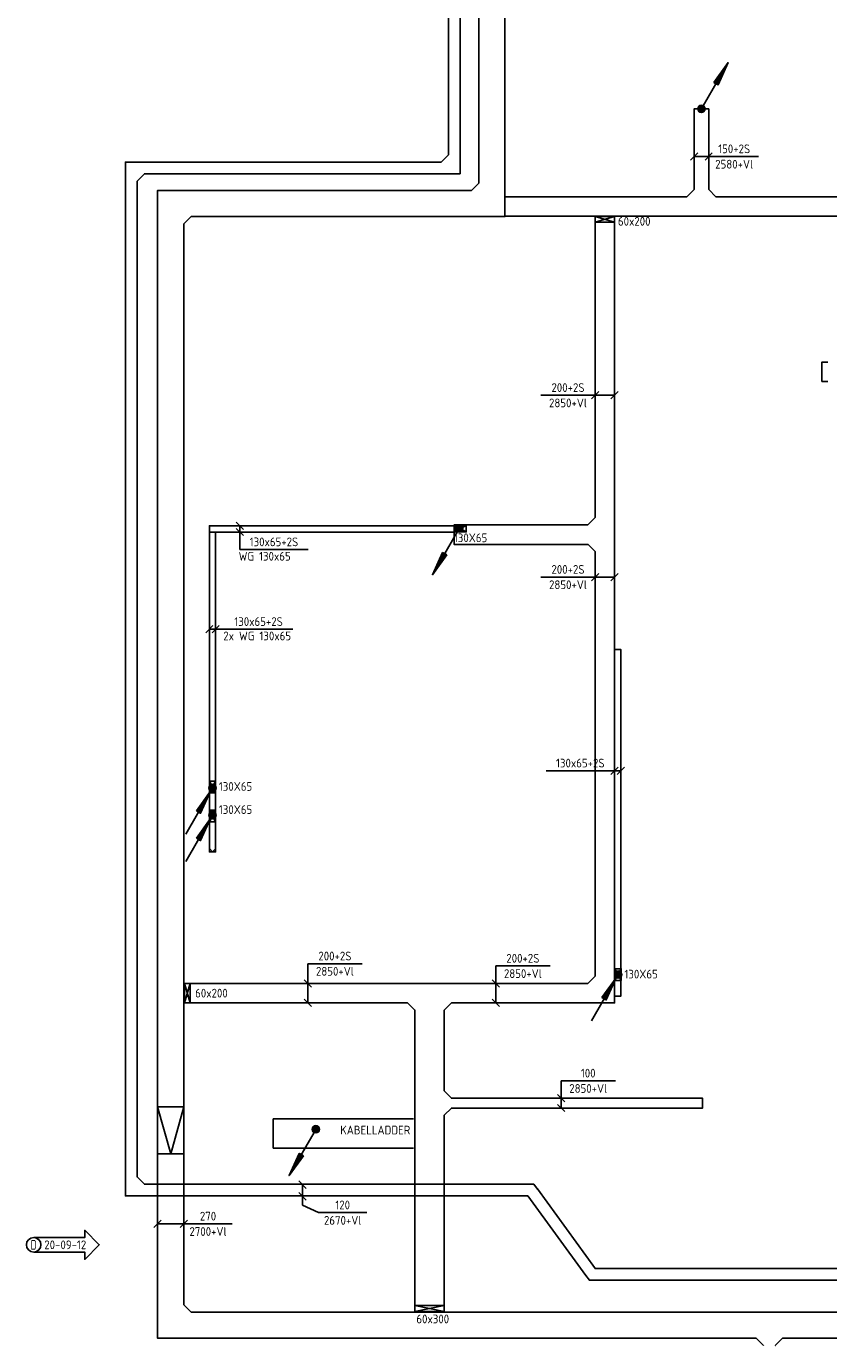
# Model space of a CAD drawing. Header units: millimetres. Extents: x 85770 to 139927, y 137714 to 175725.
# Tile 3 of 12: x 86416 to 94666, y 145687 to 159263. Entities that reach past the tile are written whole.
import ezdxf
from ezdxf.enums import TextEntityAlignment as Align

# ---------------------------------------------------------------- set-up
doc = ezdxf.new("R2010")
doc.units = ezdxf.units.MM
doc.header["$LTSCALE"] = 50
doc.linetypes.add('ACAD_ISO02W100', pattern=[15, 12, -3])
doc.linetypes.add('B-SL0', pattern=[100000000.0, 0, -100000000.0])
doc.layers.get('0').update_dxf_attribs({"linetype": 'CONTINUOUS'})
for name, color, linetype in [('BB$1A---_ATTRIB', 2, 'CONTINUOUS'), ('BB$1A---_WPIJL-D', 1, 'CONTINUOUS'), ('BL$1A---_WPIJL-D', 1, 'CONTINUOUS'), ('EA61301-_ARCEER', 1, 'CONTINUOUS'), ('EA61323-_ARCEER', 1, 'CONTINUOUS'), ('EB61301-_ATTRIB', 2, 'CONTINUOUS'), ('EB61303-_ATTRIB', 2, 'CONTINUOUS'), ('EB61332-_ATTRIB', 2, 'CONTINUOUS'), ('EL61301-_KABELGOOT', 3, 'CONTINUOUS'), ('EL61303-_WANDGOOT', 3, 'CONTINUOUS'), ('EL61323-_LSP-WANDGOOT', 3, 'CONTINUOUS'), ('EL61332-_COM-KBLLADDER', 3, 'CONTINUOUS'), ('EM61301-_BEMATING', 1, 'CONTINUOUS')]:
    doc.layers.add(name, color=color, linetype=linetype)
doc.styles.add('1_8', font='iso', dxfattribs={"width": 0.7, "height": 1.8})
doc.styles.add('3_5', font='ISO.shx', dxfattribs={"height": 3.5})
doc.styles.add('Nor_ALG', font='isocpeur.ttf', dxfattribs={"width": 0.8})
doc.styles.add('NORATT', font='isocp.shx')
doc.styles.add('NORDIM', font='isocp.shx')
doc.styles.add('Smalschuin', font='isocp.shx')
doc.styles.get("Standard").update_dxf_attribs({"font": 'SIMPLEX'})

# ---------------------------------------------------------------- blocks, each defined once
blk = doc.blocks.new('KG2FF1')
at = {"color": 0, "linetype": 'B-SL0'}
for p, q in [((135, 210), (-135, 210)), ((210, -135), (210, 135))]:
    blk.add_line(p, q, dxfattribs=at)
at = {"color": 0, "linetype": 'ByBlock'}
for points in [[(210, -135), (-135, -135), (-135, -135), (-135, 210)], [(135, 210), (135, 210), (210, 135), (210, 135)]]:
    blk.add_lwpolyline(points, dxfattribs=at)
at = {"color": 0, "flags": 3}
blk.add_attdef('HULPSTUK', (0, 0, 2700), '', height=1, dxfattribs=at)
blk = doc.blocks.new('EH100000')
at = {"color": 0, "linetype": 'ByBlock'}
for p, q in [((1, 0.5), (0, 0.5)), ((1, 0.5, 1), (0, 0.5, 1)), ((0, -0.5, 1), (1, -0.5, 1)), ((1, -0.5), (0, -0.5))]:
    blk.add_line(p, q, dxfattribs=at)
at = {"color": 0, "linetype": 'ByBlock', "invisible_edges": 15}
for points in [[(1, -0.5), (0, -0.5), (0, 0.5), (1, 0.5)], [(0, 0.5), (1, 0.5), (1, 0.5, 1), (0, 0.5, 1)], [(0, -0.5, 1), (1, -0.5, 1), (1, -0.5), (0, -0.5)]]:
    blk.add_3dface(points, dxfattribs=at)
at = {"color": 0, "style": 'NORATT'}
for tag, flags in [('M_CODE', 8), ('MERK', 9)]:
    blk.add_attdef(tag, text='', height=1.8, rotation=180, dxfattribs=dict(at, flags=flags)).set_placement((0.5, 0), align=Align.MIDDLE_CENTER)
for tag, flags in [('FUNCTIE', 8), ('SCHOT', 9)]:
    blk.add_attdef(tag, text='', height=1.8, dxfattribs=dict(at, flags=flags)).set_placement((0.5, 0), align=Align.MIDDLE_CENTER)
blk = doc.blocks.new('KG3FCF')
at = {"color": 0, "linetype": 'B-SL0'}
for p, q in [((-135, 135), (-135, -135)), ((135, -135), (135, 135)), ((-60, -210), (60, -210))]:
    blk.add_line(p, q, dxfattribs=at)
at = {"color": 0, "linetype": 'ByBlock'}
for points in [[(-135, 135), (0, 135), (0, 135), (135, 135)], [(-60, -210), (-60, -210), (-135, -135), (-135, -135)], [(135, -135), (135, -135), (60, -210), (60, -210)]]:
    blk.add_lwpolyline(points, dxfattribs=at)
at = {"color": 0, "flags": 3}
blk.add_attdef('HULPSTUK', (0, 0), '', height=1, rotation=180, dxfattribs=at)
blk = doc.blocks.new('SS58DV01')
blk.add_lwpolyline([(-13.5, -1.5), (-3, -1.5), (-3, -3), (0, 0), (-3, 3), (-3, 1.5), (-13.5, 1.5)])
blk.add_circle((-13.5, 0), 1.5)
at = {"style": 'Nor_ALG', "width": 0.8}
for tag, height, p in [('WIJZL', 2, (-13.5, 0)), ('DATE', 1.8, (-7, 0))]:
    blk.add_attdef(tag, text='', height=height, dxfattribs=at).set_placement(p, align=Align.MIDDLE_CENTER)
blk = doc.blocks.new('KG2FF2')
at = {"color": 0, "linetype": 'B-SL0'}
for p, q in [((135, 210), (-135, 210)), ((210, -135), (210, 135))]:
    blk.add_line(p, q, dxfattribs=at)
at = {"color": 0, "linetype": 'ByBlock'}
for points in [[(210, -135), (-135, -135), (-135, -135), (-135, 210)], [(135, 210), (135, 210), (210, 135), (210, 135)]]:
    blk.add_lwpolyline(points, dxfattribs=at)
at = {"color": 0, "flags": 3}
blk.add_attdef('HULPSTUK', (0, 0, 2700), '', height=1, rotation=90, dxfattribs=at)
blk = doc.blocks.new('KG2CC7')
at = {"color": 0, "linetype": 'B-SL0'}
for p, q in [((60, 135), (-60, 135)), ((135, -60), (135, 60))]:
    blk.add_line(p, q, dxfattribs=at)
at = {"color": 0, "linetype": 'ByBlock'}
for points in [[(135, -60), (-60, -60), (-60, -60), (-60, 135)], [(60, 135), (60, 135), (135, 60), (135, 60)]]:
    blk.add_lwpolyline(points, dxfattribs=at)
at = {"color": 0, "flags": 3}
blk.add_attdef('HULPSTUK', (0, 0, 2700), '', height=1, rotation=90, dxfattribs=at)
blk = doc.blocks.new('KG2CC')
at = {"color": 0, "linetype": 'B-SL0'}
for p, q in [((135, -60), (135, 60)), ((-60, -135), (60, -135))]:
    blk.add_line(p, q, dxfattribs=at)
at = {"color": 0, "linetype": 'ByBlock'}
for points in [[(-60, -135), (-60, 60), (-60, 60), (135, 60)], [(135, -60), (135, -60), (60, -135), (60, -135)]]:
    blk.add_lwpolyline(points, dxfattribs=at)
at = {"color": 0, "flags": 3}
blk.add_attdef('HULPSTUK', (0, 0, 2700), '', height=1, rotation=270, dxfattribs=at)
blk = doc.blocks.new('KG2FF')
at = {"color": 0, "linetype": 'B-SL0'}
for p, q in [((210, -135), (210, 135)), ((-135, -210), (135, -210))]:
    blk.add_line(p, q, dxfattribs=at)
at = {"color": 0, "linetype": 'ByBlock'}
for points in [[(-135, -210), (-135, 135), (-135, 135), (210, 135)], [(210, -135), (210, -135), (135, -210), (135, -210)]]:
    blk.add_lwpolyline(points, dxfattribs=at)
at = {"color": 0, "flags": 3}
blk.add_attdef('HULPSTUK', (0, 0, 2700), '', height=1, rotation=270, dxfattribs=at)
blk = doc.blocks.new('EH100002')
at = {"color": 0}
for p, q in [((0.5, 0.5, 1), (-0.5, -0.5, 1)), ((-0.5, 0.5, 1), (0.5, -0.5, 1))]:
    blk.add_line(p, q, dxfattribs=at)
blk.add_lwpolyline([(-0.5, -0.5), (0.5, -0.5), (0.5, 0.5), (-0.5, 0.5)], close=True, dxfattribs=at)
at = {"color": 0, "style": 'NORATT'}
for tag, flags, p in [('HULPSTUK', 9, (0, 0)), ('FUNCTIE', 9, (0, -0.08, 1)), ('SCHOT', 9, (0, -0.04, 1)), ('CODE', 8, (0, -2, 1))]:
    blk.add_attdef(tag, text='', height=0.01, dxfattribs=dict(at, flags=flags)).set_placement(p, align=Align.MIDDLE_CENTER)
blk = doc.blocks.new('EH132-065-065-000-000-130')
at = {"color": 0, "linetype": 'ByBlock'}
for points in [[(-32.5, -32.5), (-32.5, 32.5), (-32.5, 32.5), (32.5, 32.5)], [(32.5, -32.5), (32.5, -32.5), (32.5, -32.5), (32.5, -32.5)]]:
    blk.add_lwpolyline(points, dxfattribs=at)
at = {"color": 0, "style": 'NORATT', "flags": 1}
blk.add_attdef('HULPSTUK', (0, 0, 500), '', height=1, rotation=360, dxfattribs=at)
blk = doc.blocks.new('EH100005')
at = {"color": 0}
blk.add_lwpolyline([(-1, -0.5), (0, -0.5), (0, 0.5), (-1, 0.5)], dxfattribs=at)
at = {"color": 0, "style": 'NORATT', "flags": 9}
blk.add_attdef('HULPSTUK', text='', height=0.5, dxfattribs=at).set_placement((0, 0), align=Align.MIDDLE)
blk = doc.blocks.new('ES111251')
at = {"color": 0}
for p, q in [((0.73, 0.15), (-0.73, 0.15)), ((0.6, 0.45), (-0.6, 0.45)), ((-5.5, -9.53), (-0.38, -0.65)), ((0.73, -0.15), (-0.73, -0.15)), ((0.6, -0.45), (-0.6, -0.45))]:
    blk.add_line(p, q, dxfattribs=at)
for points in [[(-3.31, -4.73), (-0.38, -0.65), (-2.44, -5.23)], [(-2.66, -5.1), (-1.25, -2.17), (-3.09, -4.85)]]:
    blk.add_lwpolyline(points, close=True, dxfattribs=at)
blk.add_circle((0, 0), 0.75, dxfattribs=at)
blk = doc.blocks.new('ES111202')
at = {"color": 0}
for p, q in [((-0.73, 0.15), (0.73, 0.15)), ((-0.6, 0.45), (0.6, 0.45)), ((-0.38, -0.65), (-5.5, -9.53)), ((-0.73, -0.15), (0.73, -0.15)), ((-0.6, -0.45), (0.6, -0.45))]:
    blk.add_line(p, q, dxfattribs=at)
for points in [[(-2.57, -5.45), (-5.5, -9.53), (-3.43, -4.95)], [(-3.22, -5.07), (-4.62, -8.01), (-2.78, -5.32)]]:
    blk.add_lwpolyline(points, close=True, dxfattribs=at)
blk.add_circle((0, 0), 0.75, dxfattribs=at)
for tag, height, style, flags, p in [('GROEPI', 1.8, '1_8', 9, (0, 9.5)), ('GROEP', 1.8, '1_8', 8, (0, 7.5)), ('CODE', 3.5, '3_5', 8, (0, 4.5)), ('M_CODE', 1.8, '1_8', 9, (0, 0)), ('KAST', 1.8, '1_8', 9, (0, -3.5)), ('VERMOGEN', 1.8, '1_8', 9, (0, -5.5)), ('DOEL', 1.8, '1_8', 9, (0, -7.5)), ('VERMOGENI', 1.8, '1_8', 9, (0, -9.5)), ('DOELI', 1.8, '1_8', 9, (0, -11.5))]:
    blk.add_attdef(tag, text='', height=height, dxfattribs=dict(style=style, flags=flags)).set_placement(p, align=Align.MIDDLE_CENTER)
blk = doc.blocks.new('EH113-200-200-200-000-060')
at = {"color": 0, "linetype": 'ByBlock'}
for points in [[(-175, 100), (0, 100), (0, 100), (175, 100)], [(-100, -175), (-100, -175), (-175, -100), (-175, -100)], [(175, -100), (175, -100), (100, -175), (100, -175)]]:
    blk.add_lwpolyline(points, dxfattribs=at)
at = {"color": 0, "style": 'NORATT', "flags": 1}
blk.add_attdef('HULPSTUK', (0, 0, 2850), '', height=1, rotation=90, dxfattribs=at)
blk = doc.blocks.new('*U78')
for p, q in [((-138, -38), (-62, 38)), ((-100, 0), (303, 0)), ((62, -38), (138, 38)), ((303, 0), (303, 0)), ((303, 0), (303, -558))]:
    blk.add_line(p, q)
at = {"color": 1, "style": 'NORDIM'}
for s, p in [('2850+Vl', (225, -279)), ('200+2S', (382, -279))]:
    blk.add_text(s, height=90, rotation=270, dxfattribs=at).set_placement(p, align=Align.MIDDLE)
blk = doc.blocks.new('*U79')
for p, q in [((-137.5, -37.5), (-62.5, 37.5)), ((-100, 0), (280, 0)), ((62.5, -37.5), (137.5, 37.5)), ((280, 0), (280, 0)), ((280, 0), (280, -558))]:
    blk.add_line(p, q)
at = {"color": 1, "style": 'NORDIM'}
for s, p in [('2850+Vl', (201.25, -279)), ('200+2S', (358.75, -279))]:
    blk.add_text(s, height=90, rotation=270, dxfattribs=at).set_placement(p, align=Align.MIDDLE)
blk = doc.blocks.new('*U80')
for p, q in [((-137.5, -37.5), (-62.5, 37.5)), ((-100, 0), (100, 0)), ((62.5, -37.5), (137.5, 37.5)), ((100, 0), (100, 0)), ((100, 0), (658, 0))]:
    blk.add_line(p, q)
at = {"color": 1, "style": 'NORDIM'}
for s, p in [('2850+Vl', (379, 78.75)), ('200+2S', (379, -78.75))]:
    blk.add_text(s, height=90, rotation=180, dxfattribs=at).set_placement(p, align=Align.MIDDLE)
blk = doc.blocks.new('*U81')
for p, q in [((-137.5, -37.5), (-62.5, 37.5)), ((-100, 0), (100, 0)), ((62.5, -37.5), (137.5, 37.5)), ((100, 0), (100, 0)), ((100, 0), (658, 0))]:
    blk.add_line(p, q)
at = {"color": 1, "style": 'NORDIM'}
for s, p in [('2850+Vl', (379, 78.75)), ('200+2S', (379, -78.75))]:
    blk.add_text(s, height=90, rotation=180, dxfattribs=at).set_placement(p, align=Align.MIDDLE)
blk = doc.blocks.new('*U82')
for p, q in [((212.5, 0), (212.5, 702)), ((-70, -37.5), (5, 37.5)), ((-32.5, 0), (212.5, 0)), ((-5, -37.5), (70, 37.5)), ((212.5, 0), (212.5, 0))]:
    blk.add_line(p, q)
at = {"color": 1, "style": 'NORDIM'}
blk.add_text('130x65+2S', height=90, rotation=90, dxfattribs=at).set_placement((133.75, 351), align=Align.MIDDLE)
blk = doc.blocks.new('*U83')
for p, q in [((-70, -38), (5, 38)), ((-32, 0), (123, 0)), ((-5, -38), (70, 38)), ((123, 0), (123, 0)), ((123, 0), (825, 0))]:
    blk.add_line(p, q)
at = {"color": 1, "style": 'NORDIM'}
blk.add_text('130x65+2S', height=90, dxfattribs=at).set_placement((474, 79), align=Align.MIDDLE)
blk = doc.blocks.new('*U84')
for p, q in [((-70, -37.5), (5, 37.5)), ((-32.5, 0), (32.5, 0)), ((-5, -37.5), (70, 37.5)), ((32.5, 0), (32.5, 0)), ((32.5, 0), (734.5, 0))]:
    blk.add_line(p, q)
at = {"color": 1, "style": 'NORDIM'}
blk.add_text('130x65+2S', height=90, rotation=180, dxfattribs=at).set_placement((383.5, -78.75), align=Align.MIDDLE)
blk = doc.blocks.new('EH113-200-300-200-000-060')
at = {"color": 0, "linetype": 'ByBlock'}
for points in [[(-225, 100), (0, 100), (0, 100), (225, 100)], [(-150, -175), (-150, -175), (-225, -100), (-225, -100)], [(225, -100), (225, -100), (150, -175), (150, -175)]]:
    blk.add_lwpolyline(points, dxfattribs=at)
at = {"color": 0, "style": 'NORATT', "flags": 1}
blk.add_attdef('HULPSTUK', (0, 0, 2850), '', height=1, dxfattribs=at)
blk = doc.blocks.new('EH113-300-100-300-000-060')
at = {"color": 0, "linetype": 'ByBlock'}
for points in [[(-125, 150), (0, 150), (0, 150), (125, 150)], [(-50, -225), (-50, -225), (-125, -150), (-125, -150)], [(125, -150), (125, -150), (50, -225), (50, -225)]]:
    blk.add_lwpolyline(points, dxfattribs=at)
at = {"color": 0, "style": 'NORATT', "flags": 1}
blk.add_attdef('HULPSTUK', (0, 0, 2850), '', height=1, rotation=270, dxfattribs=at)
blk = doc.blocks.new('*U85')
for p, q in [((-87.5, -37.5), (-12.5, 37.5)), ((-50, 0), (230, 0)), ((12.5, -37.5), (87.5, 37.5)), ((230, 0), (230, 0)), ((230, 0), (230, -558))]:
    blk.add_line(p, q)
at = {"color": 1, "style": 'NORDIM'}
for s, p in [('2850+Vl', (151.25, -279)), ('100', (308.75, -279))]:
    blk.add_text(s, height=90, rotation=270, dxfattribs=at).set_placement(p, align=Align.MIDDLE)
blk = doc.blocks.new('EH100001')
at = {"linetype": 'ByBlock'}
for p, q in [((1, 0.5, 1), (0, 0.5, 1)), ((0, -0.5, 1), (1, -0.5, 1))]:
    blk.add_line(p, q, dxfattribs=at)
blk.add_lwpolyline([(0, -0.5), (1, 0), (0, 0.5)], dxfattribs=at)
blk.add_lwpolyline([(1, -0.5), (0, -0.5), (0, 0.5), (1, 0.5)], close=True, dxfattribs=at)
at = {"linetype": 'ByBlock', "invisible_edges": 15}
for points in [[(1, -0.5), (0, -0.5), (0, 0.5), (1, 0.5)], [(0, 0.5), (1, 0.5), (1, 0.5, 1), (0, 0.5, 1)], [(0, -0.5, 1), (1, -0.5, 1), (1, -0.5), (0, -0.5)]]:
    blk.add_3dface(points, dxfattribs=at)
at = {"color": 7, "style": 'NORATT', "flags": 9}
blk.add_attdef('HULPSTUK', text='', height=1.8, dxfattribs=at).set_placement((0.5, 0), align=Align.MIDDLE_CENTER)
at = {"style": 'NORATT'}
for tag, flags in [('FUNCTIE', 8), ('M_CODE', 8), ('SCHOT', 9)]:
    blk.add_attdef(tag, text='', height=1.8, dxfattribs=dict(at, flags=flags)).set_placement((0.5, 0), align=Align.MIDDLE_CENTER)
blk = doc.blocks.new('*U86')
for p, q in [((-172, -38), (-98, 38)), ((-135, 0), (225, 0)), ((98, -38), (172, 38)), ((225, 0), (135, 0)), ((135, 0), (632, 0))]:
    blk.add_line(p, q)
at = {"color": 1, "style": 'NORDIM'}
for s, p in [('270', (384, 79)), ('2700+Vl', (384, -79))]:
    blk.add_text(s, height=90, dxfattribs=at).set_placement(p, align=Align.MIDDLE)
blk = doc.blocks.new('EH112-120-120-000-000-060-1')
at = {"color": 0, "linetype": 'ByBlock'}
for points in [[(-66, 11), (-31, 60), (-31, 60), (31, 60)], [(31, -60), (31, -60), (31, -60), (31, -60)]]:
    blk.add_lwpolyline(points, dxfattribs=at)
at = {"invisible_edges": 15}
for points in [[(31, -60), (-66, 11), (-31, 60), (31, -60)], [(-31, 60), (31, -60), (31, -60), (-31, 60)], [(31, -60), (-31, 60), (31, 60), (31, -60)]]:
    blk.add_3dface(points, dxfattribs=at)
at = {"color": 0, "style": 'NORATT', "flags": 1}
blk.add_attdef('HULPSTUK', (0, 0, 2670), '', height=1, rotation=53.9622, dxfattribs=at)
blk = doc.blocks.new('*U87')
for p, q in [((228, 165), (228, 662)), ((150, 0), (228, 165)), ((-98, -38), (-22, 38)), ((-60, 0), (150, 0)), ((22, -38), (98, 38))]:
    blk.add_line(p, q)
at = {"color": 1, "style": 'NORDIM'}
for s, p in [('2670+Vl', (307, 413)), ('120', (149, 413))]:
    blk.add_text(s, height=90, rotation=90, dxfattribs=at).set_placement(p, align=Align.MIDDLE)
blk = doc.blocks.new('EH112-200-200-000-000-060')
at = {"color": 0, "linetype": 'ByBlock'}
for points in [[(-100, -175), (-100, 100), (-100, 100), (175, 100)], [(175, -100), (175, -100), (100, -175), (100, -175)]]:
    blk.add_lwpolyline(points, dxfattribs=at)
at = {"color": 0, "style": 'NORATT', "flags": 1}
blk.add_attdef('HULPSTUK', (0, 0, 2850), '', height=1, rotation=180, dxfattribs=at)
blk = doc.blocks.new('ES111201')
at = {"color": 0}
for p, q in [((0.38, 0.65), (5.5, 9.53)), ((0.73, 0.15), (-0.73, 0.15)), ((0.6, 0.45), (-0.6, 0.45)), ((0.73, -0.15), (-0.73, -0.15)), ((0.6, -0.45), (-0.6, -0.45))]:
    blk.add_line(p, q, dxfattribs=at)
for points in [[(2.57, 5.45), (5.5, 9.53), (3.43, 4.95)], [(3.22, 5.07), (4.63, 8.01), (2.78, 5.32)]]:
    blk.add_lwpolyline(points, close=True, dxfattribs=at)
blk.add_circle((0, 0), 0.75, dxfattribs=at)
blk = doc.blocks.new('EH112-120-120-000-000-060')
at = {"color": 0, "linetype": 'ByBlock'}
for points in [[(-60, -135), (-60, 60), (-60, 60), (135, 60)], [(135, -60), (135, -60), (60, -135), (60, -135)]]:
    blk.add_lwpolyline(points, dxfattribs=at)
at = {"invisible_edges": 15}
for points in [[(135, 60), (135, -60), (135, -60), (-60, 60)], [(135, -60), (-60, 60), (-60, 60), (60, -135)], [(-60, 60), (60, -135), (60, -135), (-60, -135)]]:
    blk.add_3dface(points, dxfattribs=at)
at = {"color": 0, "style": 'NORATT', "flags": 1}
blk.add_attdef('HULPSTUK', (0, 0, 2670), '', height=1, rotation=270, dxfattribs=at)
blk = doc.blocks.new('EH112-120-120-000-000-060-2')
at = {"color": 0, "linetype": 'ByBlock'}
for points in [[(-66, 11), (-31, 60), (-31, 60), (31, 60)], [(31, -60), (31, -60), (31, -60), (31, -60)]]:
    blk.add_lwpolyline(points, dxfattribs=at)
at = {"invisible_edges": 15}
for points in [[(-31, 60), (31, -60), (31, -60), (-66, 11)], [(31, 60), (31, -60), (31, -60), (-31, 60)], [(31, -60), (-31, 60), (-31, 60), (31, -60)]]:
    blk.add_3dface(points, dxfattribs=at)
at = {"color": 0, "style": 'NORATT', "flags": 1}
blk.add_attdef('HULPSTUK', (0, 0, 2670), '', height=1, rotation=53.9622, dxfattribs=at)
blk = doc.blocks.new('EH112-120-120-000-000-060-3')
at = {"color": 0, "linetype": 'ByBlock'}
for points in [[(-66, 11), (-31, 60), (-31, 60), (31, 60)], [(31, -60), (31, -60), (31, -60), (31, -60)]]:
    blk.add_lwpolyline(points, dxfattribs=at)
at = {"invisible_edges": 15}
for points in [[(31, -60), (-66, 11), (-31, 60), (31, -60)], [(-31, 60), (31, -60), (31, -60), (-31, 60)], [(31, -60), (-31, 60), (31, 60), (31, -60)]]:
    blk.add_3dface(points, dxfattribs=at)
at = {"color": 0, "style": 'NORATT', "flags": 1}
blk.add_attdef('HULPSTUK', (0, 0, 2670), '', height=1, rotation=233.9622, dxfattribs=at)
blk = doc.blocks.new('EH113-200-150-200-000-060')
at = {"color": 0, "linetype": 'ByBlock'}
for points in [[(-150, 100), (0, 100), (0, 100), (150, 100)], [(-75, -175), (-75, -175), (-150, -100), (-150, -100)], [(150, -100), (150, -100), (75, -175), (75, -175)]]:
    blk.add_lwpolyline(points, dxfattribs=at)
at = {"invisible_edges": 15}
for points in [[(-150, 100), (-150, -100), (-150, -100), (0, 100)], [(-150, -100), (0, 100), (0, 100), (-75, -175)], [(75, -175), (-75, -175), (0, 100), (150, -100)], [(0, 100), (150, -100), (150, -100), (150, 100)], [(-75, -175), (75, -175), (75, -175), (-75, -175)]]:
    blk.add_3dface(points, dxfattribs=at)
at = {"color": 0, "style": 'NORATT', "flags": 1}
blk.add_attdef('HULPSTUK', (0, 0, 2580), '', height=1, rotation=180, dxfattribs=at)
blk = doc.blocks.new('*U93')
for p, q in [((-112, -38), (-38, 38)), ((-75, 0), (165, 0)), ((38, -38), (112, 38)), ((165, 0), (89, 0)), ((89, 0), (586, 0))]:
    blk.add_line(p, q)
at = {"color": 1, "style": 'NORDIM'}
for s, p in [('150+2S', (337, 79)), ('2580+Vl', (337, -79))]:
    blk.add_text(s, height=90, dxfattribs=at).set_placement(p, align=Align.MIDDLE)

msp = doc.modelspace()

# ---------------------------------------------------------------- hatches: boundary and pattern name
at = {"layer": 'EA61323-_ARCEER'}
h = msp.add_hatch(dxfattribs=at)
h.set_pattern_fill('NET,N', color=256, scale=50, angle=315, style=0)
h.set_pattern_definition([(315, (88330.37, 150768.38), (112.25, 112.25), []), (45, (88330.37, 150768.38), (-112.25, 112.25), [])])
h.paths.add_polyline_path([(88298, 150898), (88363, 150898), (88363, 150768), (88298, 150768)])

# ---------------------------------------------------------------- linework, layer by layer
at = {"layer": 'EA61301-_ARCEER', "elevation": 2850}
msp.add_lwpolyline([(92365, 149290), (92365, 149289), (92365, 149288), (92364, 149289)], close=True, dxfattribs=at)

# ---------------------------------------------------------------- block references
at = {"layer": 'BL$1A---_WPIJL-D'}
ref = msp.add_blockref('SS58DV01', (87166, 146724), dxfattribs=dict(at, xscale=50, yscale=50, zscale=50))
ref.add_attrib('WIJZL', 'D', dxfattribs={"layer": 'BB$1A---_WPIJL-D', "height": 100, "style": 'NORATT', "width": 0.8}).set_placement((86491, 146724), align=Align.MIDDLE_CENTER)
ref.add_attrib('DATE', '20-09-12', dxfattribs={"layer": 'BB$1A---_ATTRIB', "color": 1, "height": 90, "style": 'NORATT'}).set_placement((86816, 146724), align=Align.MIDDLE_CENTER)
at = {"layer": 'EL61301-_KABELGOOT', "zscale": 60}
for name, p, xscale, yscale, rotation in [('EH100000', (90816, 157941, 2700), 14928.97775417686, 119.9999999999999, 90), ('EH100000', (91203, 162543, 2700), 4893.414325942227, 270, 270), ('EH100000', (93358, 157585, 2580), 829.2689663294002, 150, 90), ('EH100005', (93358, 158414, 2580), 60, 150, 90), ('EH100000', (90681, 157806, 2700), 3051.484859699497, 119.9999999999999, 180), ('EH100000', (87494, 147420, 2700), 10251.61241745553, 119.9999999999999, 90), ('EH100000', (90993, 157440, 2700), 2883.191205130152, 270, 180), ('EH100000', (93208, 157410, 2580), 989.9283087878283, 200, 180), ('EH100000', (87900, 157230, 2700), 11123.29344517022, 270, 270), ('EH100000', (92365, 157256, 2850), 3046.851524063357, 200, 270), ('EH100005', (94597, 155709, 2850), 60, 200, 180), ('EH100005', (90814, 154032, 2850), 60, 200, 180), ('EH100000', (92190, 154032, 2850), 1376.289612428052, 200, 180), ('EH100000', (92365, 149488, 2850), 4370.642243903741, 200, 90), ('EH100000', (92190, 149314, 2850), 1403.170257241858, 200, 179.9999999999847), ('EH100000', (90562, 149138, 2850), 830.8535560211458, 300, 270), ('EH100000', (93370, 148182, 2850), 2582.892419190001, 100, 180), ('EH100000', (90562, 148057, 2850), 2016.839471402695, 300, 270), ('EH100000', (87900, 147659, 2700), 1543.534997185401, 270, 270), ('EH100000', (91574, 147288, 2670), 3944.307576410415, 120, 180.0000000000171), ('EH100000', (92219, 146443, 2670), 1014.473363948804, 120, 126.0378263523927), ('EH100000', (93922, 145897, 5000), 5811.977808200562, 270, 180), ('EH100000', (103058, 145897, 2700), 8865.802634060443, 270, 180)]:
    msp.add_blockref(name, p, dxfattribs=dict(at, xscale=xscale, yscale=yscale, rotation=rotation))
at = {"layer": 'EL61301-_KABELGOOT'}
for name, p, xscale, yscale, zscale in [('ES111201', (93358, 158414, 2580), 50, 50, 50), ('EH100000', (91338, 157410, 2850), 886.1712364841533, 200, 60), ('EH100000', (93508, 157410, 2580), 4370.892404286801, 200, 60), ('ES111202', (90867, 154096, 2850), 50, 50, 50), ('EH100000', (88089, 149314, 2850), 2247.610813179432, 200, 60), ('EH100005', (93370, 148182, 2850), 60, 100, 60), ('EH100000', (92262, 146419, 2700), 26639.4848526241, 119.9999999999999, 60)]:
    msp.add_blockref(name, p, dxfattribs=dict(at, xscale=xscale, yscale=yscale, zscale=zscale))
for name, p, rotation in [('KG2CC', (90816, 157806, 2700), 180), ('KG2CC7', (87494, 157806, 2700), 270), ('KG2FF', (91203, 157440, 2700), 180), ('KG2FF2', (87900, 157440, 2700), 270), ('EH113-200-150-200-000-060', (93358, 157410, 2580), 180), ('EH113-200-200-200-000-060', (92365, 154034, 2850), 270), ('EH112-200-200-000-000-060', (92365, 149314, 2850), 179.9999999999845), ('EH113-200-300-200-000-060', (90562, 149314, 2850), 359.999999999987), ('EH100005', (92364, 149289, 2850), 223.5170836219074), ('EH113-300-100-300-000-060', (90562, 148182, 2850), 90), ('EH112-120-120-000-000-060', (87494, 147288, 2670), 90), ('EH112-120-120-000-000-060-2', (91604, 147288, 2670), 306.0378263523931), ('EH112-120-120-000-000-060-3', (92237, 146419, 2670), 126.0378263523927)]:
    msp.add_blockref(name, p, dxfattribs=dict(at, rotation=rotation))
ref = msp.add_blockref('EH100002', (92365, 157277, 2760), dxfattribs=dict(at, xscale=200, yscale=60, zscale=90))
ref.add_attrib('CODE', '60x200', dxfattribs={"layer": 'EB61301-_ATTRIB', "color": 1, "height": 90, "style": 'NORATT', "flags": 8}).set_placement((92667, 157257), align=Align.MIDDLE_CENTER)
ref = msp.add_blockref('EH100002', (88071, 149314, 2760), dxfattribs=dict(at, xscale=200, yscale=60, zscale=90, rotation=90))
ref.add_attrib('CODE', '60x200', dxfattribs={"layer": 'EB61301-_ATTRIB', "color": 1, "height": 90, "style": 'NORATT', "flags": 8}).set_placement((88319, 149314, 2760), align=Align.MIDDLE_CENTER)
at = {"layer": 'EL61301-_KABELGOOT', "extrusion": (5.92119e-17, 0.312971, 0.949763), "xscale": 511.2301017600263, "yscale": 270.0000000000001, "zscale": 60.00000000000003, "rotation": 90}
msp.add_blockref('EH100001', (-87900, -139907, 48777), dxfattribs=at)
at = {"layer": 'EL61301-_KABELGOOT', "linetype": 'ACAD_ISO02W100', "rotation": 306.0378263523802}
msp.add_blockref('EH112-120-120-000-000-060-1', (91604, 147288, 2670), dxfattribs=at)
at = {"layer": 'EL61301-_KABELGOOT'}
for name, p in [('KG2FF1', (87900, 145897, 2700)), ('KG3FCF', (94057, 145897, 5000))]:
    msp.add_blockref(name, p, dxfattribs=at)
ref = msp.add_blockref('EH100002', (90562, 146068, 2850), dxfattribs=dict(at, xscale=300, yscale=60, zscale=2090, rotation=179.9999999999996))
ref.add_attrib('CODE', '60x300', dxfattribs={"layer": 'EB61301-_ATTRIB', "color": 1, "height": 90, "rotation": 360, "style": 'NORATT', "flags": 8}).set_placement((90595, 145961), align=Align.MIDDLE_CENTER)
at = {"layer": 'EL61303-_WANDGOOT', "color": 3}
ref = msp.add_blockref('EH100002', (90880, 154093), dxfattribs=dict(at, xscale=120, yscale=65, zscale=2580, rotation=180))
ref.add_attrib('CODE', '130X65', dxfattribs={"layer": 'EB61303-_ATTRIB', "color": 1, "height": 90, "style": 'NORATT', "flags": 8}).set_placement((90984, 154000), align=Align.MIDDLE_CENTER)
at = {"layer": 'EL61303-_WANDGOOT', "xscale": 50, "yscale": 50, "zscale": 50}
for p in [(88330, 151426, 500), (88330, 151145, 500), (92501, 149505, 500)]:
    msp.add_blockref('ES111251', p, dxfattribs=at)
at = {"layer": 'EL61303-_WANDGOOT', "color": 3}
ref = msp.add_blockref('EH100002', (88330, 151436, 500), dxfattribs=dict(at, xscale=120, yscale=65, zscale=2580, rotation=270))
ref.add_attrib('CODE', '130X65', dxfattribs={"layer": 'EB61303-_ATTRIB', "color": 1, "height": 90, "style": 'NORATT', "flags": 8}).set_placement((88567, 151441), align=Align.MIDDLE_CENTER)
ref = msp.add_blockref('EH100002', (88330, 151138, 500), dxfattribs=dict(at, xscale=120, yscale=65, zscale=2580, rotation=270))
ref.add_attrib('CODE', '130X65', dxfattribs={"layer": 'EB61303-_ATTRIB', "color": 1, "height": 90, "style": 'NORATT', "flags": 8}).set_placement((88567, 151203), align=Align.MIDDLE_CENTER)
ref = msp.add_blockref('EH100002', (92501, 149505, 500), dxfattribs=dict(at, xscale=120, yscale=65, zscale=2580, rotation=270))
ref.add_attrib('CODE', '130X65', dxfattribs={"layer": 'EB61303-_ATTRIB', "color": 1, "height": 90, "style": 'NORATT', "flags": 8}).set_placement((92738, 149510), align=Align.MIDDLE_CENTER)
at = {"layer": 'EL61323-_LSP-WANDGOOT'}
msp.add_blockref('EH132-065-065-000-000-130', (88330, 154092, 500), dxfattribs=at)
for name, p, xscale, yscale, zscale in [('EH100000', (88363, 154092, 500), 2446, 65, 130), ('ES111202', (89393, 147913, 500), 50, 50, 50)]:
    msp.add_blockref(name, p, dxfattribs=dict(at, xscale=xscale, yscale=yscale, zscale=zscale))
at = {"layer": 'EL61323-_LSP-WANDGOOT', "zscale": 130}
for name, p, xscale, yscale, rotation in [('EH100000', (88330, 154059, 500), 3290.848221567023, 65, 270), ('EH100005', (88330, 154059, 500), 130, 65.00000000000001, 90), ('EH100000', (92496, 149282, 500), 3569, 65, 90), ('EH100005', (92496, 152851, 500), 130, 65, 90), ('EH100005', (88330, 150768, 500), 130, 65, 270), ('EH100005', (92496, 149282, 500), 130, 65, 270)]:
    msp.add_blockref(name, p, dxfattribs=dict(at, xscale=xscale, yscale=yscale, rotation=rotation))
at = {"layer": 'EL61332-_COM-KBLLADDER'}
ref = msp.add_blockref('EH100000', (90397, 147869, 2850), dxfattribs=dict(at, xscale=1441.670101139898, yscale=300, zscale=100, rotation=179.9999999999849))
ref.add_attrib('FUNCTIE', 'KABELLADDER', dxfattribs={"layer": 'EB61332-_ATTRIB', "color": 1, "linetype": 'ByBlock', "height": 90, "rotation": 360, "style": 'NORATT', "flags": 8}).set_placement((90004, 147905, 2850), align=Align.MIDDLE)
at = {"layer": 'EL61332-_COM-KBLLADDER', "xscale": 100, "yscale": 300, "zscale": 100, "rotation": 179.9999999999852}
msp.add_blockref('EH100005', (88955, 147869, 2850), dxfattribs=at)
at = {"layer": 'EM61301-_BEMATING'}
for name, p in [('*U93', (93358, 157924, 2580)), ('*U83', (88330, 153059, 500)), ('*U86', (87900, 146940, 2700))]:
    msp.add_blockref(name, p, dxfattribs=at)
for name, p, rotation in [('*U80', (92365, 155467, 2850), 180), ('*U82', (88611, 154092, 500), 270), ('*U81', (92365, 153596, 2850), 180), ('*U84', (92496, 151603, 500), 180), ('*U78', (89310, 149314, 2850), 90), ('*U79', (91243, 149314, 2850), 90), ('*U85', (91915, 148182, 2850), 90), ('*U87', (89256, 147283, 2670), 270)]:
    msp.add_blockref(name, p, dxfattribs=dict(at, rotation=rotation))

# ---------------------------------------------------------------- texts
at = {"layer": 'EM61301-_BEMATING', "color": 1, "style": 'Smalschuin'}
for s, p in [('WG 130x65', (88599, 153810)), ('2x WG 130x65', (88441, 152990))]:
    msp.add_text(s, height=90, dxfattribs=at).set_placement(p, align=Align.MIDDLE_LEFT)

doc.saveas('drawing.dxf')
